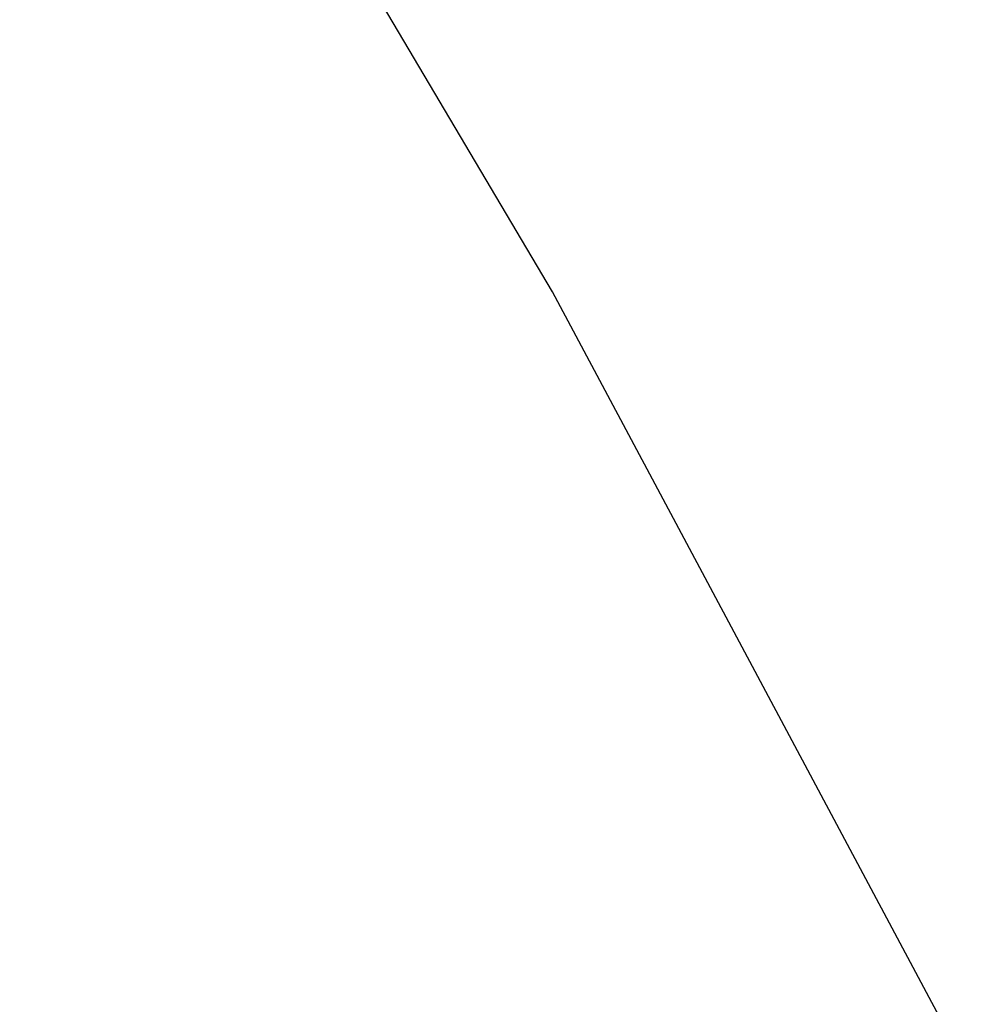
# Paper-space layout '_Isométrica' of a CAD drawing. Header units: millimetres. Extents: x -968 to 537, y -965 to 176.
# Tile 77 of 171: x -639.35 to -637.3, y -524.99 to -522.88. Entities that reach past the tile are written whole.
import ezdxf

# ---------------------------------------------------------------- set-up
doc = ezdxf.new("R2010")
doc.units = ezdxf.units.MM

psp = doc.layouts.new('_Isométrica')

# ---------------------------------------------------------------- linework, layer by layer
at = {"color": 7, "linetype": 'Continuous', "lineweight": 25, "flags": 128}
psp.add_lwpolyline([(-626.3503, -564.28), (-626.4748, -560.4578), (-626.8475, -556.5143), (-627.4663, -552.4727), (-628.3275, -548.3566), (-629.4261, -544.1902), (-630.7556, -539.998), (-632.3082, -535.8045), (-634.0749, -531.6344), (-636.0452, -527.5122), (-638.2075, -523.462), (-640.5493, -519.5076), (-643.0567, -515.6723), (-645.7151, -511.9784), (-648.5087, -508.4478), (-651.4214, -505.101), (-654.4358, -501.9578), (-657.5345, -499.0366)], dxfattribs=at)
psp.add_lwpolyline([(-626.3503, -564.28), (-626.4748, -560.4578), (-626.8475, -556.5143), (-627.4663, -552.4727), (-628.3275, -548.3566), (-629.4261, -544.1902), (-630.7556, -539.998), (-632.3082, -535.8045), (-634.0749, -531.6344), (-636.0452, -527.5122), (-638.2075, -523.462), (-640.5493, -519.5076), (-643.0567, -515.6723), (-645.7151, -511.9784), (-648.5087, -508.4478), (-651.4214, -505.101), (-654.4358, -501.9578), (-657.5345, -499.0366)], dxfattribs=at)
at = {"color": 7, "linetype": 'Continuous', "lineweight": 25}
for centre, radius, start, end in [((-642.9936, -524.9036), 7.4447, 359.84794, 60.14668), ((-642.9598, -524.884), 7.411, 359.69609, 60.29853)]:
    psp.add_arc(centre, radius, start, end, dxfattribs=at)
for points, knots in [([(-773.0094, -522.9173), (-772.4502, -524.3615), (-770.8327, -528.539), (-768.0075, -535.4325), (-764.4753, -543.5782), (-760.755, -551.6789), (-756.8547, -559.725), (-752.7782, -567.7067), (-748.5309, -575.6145), (-744.1178, -583.4389), (-739.5442, -591.1704), (-734.8157, -598.7997), (-729.9379, -606.3175), (-724.9168, -613.7147), (-719.7582, -620.9823), (-714.4683, -628.1116), (-709.0534, -635.0938), (-703.5197, -641.9204), (-697.8739, -648.5831), (-692.1224, -655.0737), (-686.272, -661.3842), (-680.3295, -667.5069), (-674.3017, -673.434), (-668.1956, -679.1583), (-662.0181, -684.6724), (-655.7765, -689.9695), (-649.4777, -695.0426), (-643.1291, -699.8853), (-636.7378, -704.4912), (-630.3113, -708.8541), (-623.8569, -712.968), (-617.382, -716.8273), (-610.8943, -720.4264), (-604.4015, -723.7601), (-597.9114, -726.8232), (-591.4321, -729.611), (-584.9718, -732.1189), (-578.5388, -734.3427), (-572.1418, -736.2787), (-565.7894, -737.9234), (-559.4906, -739.2741), (-553.2545, -740.3282), (-547.0902, -741.0842), (-541.007, -741.5408), (-535.0142, -741.6978), (-529.1206, -741.5556), (-523.3351, -741.1153), (-517.6662, -740.3784), (-512.1211, -739.3484), (-506.7089, -738.0248), (-501.4301, -736.4227), (-496.3138, -734.5025), (-492.9278, -733.107), (-491.2918, -732.2751), (-491.2661, -732.262)], [0, 0, 0, 0, 0.010481, 0.030317, 0.05015, 0.06998, 0.089808, 0.109633, 0.129458, 0.149282, 0.169105, 0.18893, 0.208755, 0.228581, 0.24841, 0.268242, 0.288076, 0.307915, 0.327759, 0.347607, 0.367461, 0.387322, 0.407189, 0.427063, 0.446945, 0.466835, 0.486732, 0.506639, 0.526553, 0.546475, 0.566404, 0.58634, 0.606282, 0.626227, 0.646173, 0.666118, 0.686056, 0.705984, 0.725897, 0.745789, 0.765652, 0.785481, 0.805267, 0.825002, 0.844681, 0.864296, 0.883842, 0.903317, 0.92272, 0.942052, 0.96132, 0.98053, 0.999693, 1, 1, 1, 1]), ([(-789.5807, -524.2252), (-788.9934, -525.7429), (-787.294, -530.1341), (-784.3334, -537.3818), (-780.6401, -545.9497), (-776.7583, -554.4741), (-772.6959, -562.9459), (-768.4565, -571.3559), (-764.0449, -579.6949), (-759.4661, -587.9538), (-754.725, -596.1235), (-749.8268, -604.1952), (-744.777, -612.1599), (-739.5809, -620.0089), (-734.2442, -627.7336), (-728.7728, -635.3255), (-723.1724, -642.7762), (-717.449, -650.0776), (-711.6089, -657.2214), (-705.6581, -664.1999), (-699.6031, -671.0053), (-693.4502, -677.6299), (-687.206, -684.0664), (-680.8769, -690.3076), (-674.4697, -696.3464), (-667.991, -702.1759), (-661.4477, -707.7895), (-654.8465, -713.1807), (-648.1944, -718.3432), (-641.4983, -723.271), (-634.7651, -727.9581), (-628.002, -732.3989), (-621.216, -736.5879), (-614.4143, -740.5198), (-607.6042, -744.1897), (-600.7931, -747.5925), (-593.9885, -750.7236), (-587.1981, -753.5787), (-580.4296, -756.1537), (-573.6911, -758.4447), (-566.9905, -760.4482), (-560.3362, -762.1613), (-553.7363, -763.5811), (-547.1995, -764.7057), (-540.7344, -765.5332), (-534.3495, -766.0626), (-528.0534, -766.2936), (-521.8546, -766.2261), (-515.7614, -765.8611), (-509.7817, -765.2), (-503.9229, -764.2449), (-498.1926, -762.9972), (-492.5954, -761.464), (-487.1451, -759.633), (-482.4841, -757.8227), (-479.7028, -756.5063), (-478.6353, -756.0011)], [0, 0, 0, 0, 0.00996, 0.028819, 0.047675, 0.066529, 0.08538, 0.10423, 0.123079, 0.141927, 0.160775, 0.179623, 0.198472, 0.217321, 0.236172, 0.255025, 0.273881, 0.292739, 0.3116, 0.330466, 0.349335, 0.36821, 0.387089, 0.405974, 0.424865, 0.443762, 0.462665, 0.481575, 0.500491, 0.519414, 0.538344, 0.55728, 0.576222, 0.595168, 0.614119, 0.633071, 0.652024, 0.670975, 0.68992, 0.708856, 0.727779, 0.746684, 0.765566, 0.784419, 0.803238, 0.822016, 0.840749, 0.859429, 0.878055, 0.896621, 0.915128, 0.933576, 0.951967, 0.970307, 0.988603, 1, 1, 1, 1])]:
    psp.add_open_spline(points, degree=3, knots=knots, dxfattribs=at)

doc.saveas('drawing.dxf')
